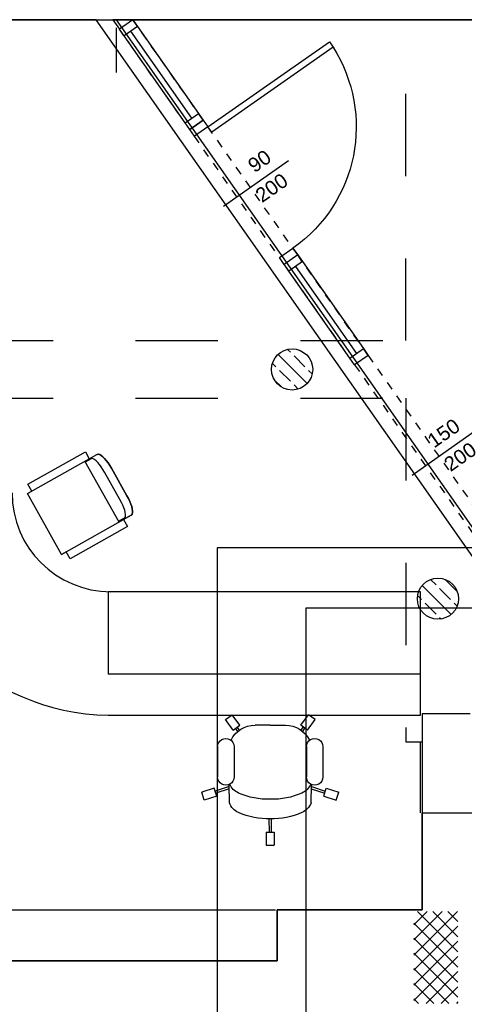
# Model space of a CAD drawing. Header units: millimetres. Extents: x 599892 to 1424040, y -105982 to -25022.
# Tile 19 of 25: x 602964 to 603234, y -27685 to -27087. Entities that reach past the tile are written whole.
import ezdxf
from ezdxf.enums import TextEntityAlignment as Align

# ---------------------------------------------------------------- set-up
doc = ezdxf.new("R2010")
doc.units = ezdxf.units.MM
doc.header["$MEASUREMENT"] = 0
doc.linetypes.add('Przerywana 1_100', pattern=[100, 50, -50])
doc.layers.add('!!Nie drukuj', color=5, linetype='Continuous', lineweight=30, plot=False)
for name, color, linetype, lineweight in [('Drzwi ArchiCAD', 7, 'Continuous', 25), ('Drzwi ArchiCAD_Nr_pióra__3', 7, 'Continuous', 25), ('Drzwi ArchiCAD_Nr_pióra__4', 7, 'Continuous', 25), ('Drzwi ArchiCAD_Nr_pióra__82', 7, 'Continuous', 25), ('Okna ArchiCADa', 7, 'Continuous', 25), ('Okna ArchiCADa_Nr_pióra__24', 7, 'Continuous', 25), ('Okna ArchiCADa_Nr_pióra__4', 7, 'Continuous', 25), ('Okna ArchiCADa_Nr_pióra__82', 7, 'Continuous', 25), ('Opisy', 7, 'Continuous', 25), ('Słupy_Nr_pióra__20', 7, 'Continuous', 25), ('Słupy_Nr_pióra__21', 7, 'Continuous', 25), ('TABELKA', 7, 'Continuous', 25), ('Wymiary', 7, 'Continuous', 25), ('Wyposażenie_Nr_pióra__43', 7, 'Continuous', 25), ('Znaczniki drzwi ArchiCADa_Nr_pióra__5', 7, 'Continuous', 25), ('Ściany_Nr_pióra__102', 7, 'Continuous', 25), ('Ściany_Nr_pióra__21', 7, 'Continuous', 25), ('Ściany_Nr_pióra__4', 7, 'Continuous', 25), ('Ściany_Nr_pióra__82', 7, 'Continuous', 25)]:
    doc.layers.add(name, color=color, linetype=linetype, lineweight=lineweight)
doc.styles.add('GENERATED_STYLE_1', font='arial.ttf')
pattern_1 = [(135, (600207.518, -59625.873), (-8.838835, -8.838835), []), (135, (600203.098, -59630.293), (-8.838835, -8.838835), [9.375, -3.125])]

# ---------------------------------------------------------------- blocks, each defined once
blk = doc.blocks.new('O szklone bezpośred 13')
at = {"layer": 'Okna ArchiCADa_Nr_pióra__24', "linetype": 'Continuous'}
for p, q in [((322.7, 0), (-322.7, 0)), ((-322.7, -50), (322.7, -50)), ((-322.7, -100), (322.7, -100))]:
    blk.add_line(p, q, dxfattribs=at)
at = {"layer": 'Okna ArchiCADa_Nr_pióra__4', "linetype": 'Continuous'}
for p, q in [((-322.7, 0), (-372.7, 0)), ((-372.7, 0), (-372.7, -100)), ((-322.7, -100), (-322.7, 0)), ((372.7, 0), (322.7, 0)), ((322.7, 0), (322.7, -100)), ((372.7, 0), (372.7, -100)), ((-372.7, -100), (-322.7, -100)), ((322.7, -100), (372.7, -100))]:
    blk.add_line(p, q, dxfattribs=at)
at = {"layer": 'Okna ArchiCADa_Nr_pióra__82', "linetype": 'Przerywana 1_100'}
for p, q in [((-372.7, 0), (372.7, 0)), ((-372.7, -100), (372.7, -100))]:
    blk.add_line(p, q, dxfattribs=at)
blk = doc.blocks.new('O szklone bezpośred 13_2')
at = {"layer": 'Okna ArchiCADa_Nr_pióra__24', "linetype": 'Continuous'}
for p, q in [((322.7, 0), (-322.7, 0)), ((-322.7, -50), (322.7, -50)), ((-322.7, -100), (322.7, -100))]:
    blk.add_line(p, q, dxfattribs=at)
at = {"layer": 'Okna ArchiCADa_Nr_pióra__4', "linetype": 'Continuous'}
for p, q in [((-322.7, 0), (-372.7, 0)), ((-372.7, 0), (-372.7, -100)), ((-322.7, -100), (-322.7, 0)), ((372.7, 0), (322.7, 0)), ((322.7, 0), (322.7, -100)), ((-372.7, -100), (-322.7, -100)), ((322.7, -100), (372.7, -100))]:
    blk.add_line(p, q, dxfattribs=at)
at = {"layer": 'Okna ArchiCADa_Nr_pióra__82', "linetype": 'Przerywana 1_100'}
for p, q in [((-372.7, 0), (372.7, 0)), ((-372.7, -100), (372.7, -100))]:
    blk.add_line(p, q, dxfattribs=at)
blk = doc.blocks.new('D1 Drzwi zew.przesuwne 13')
at = {"layer": 'Drzwi ArchiCAD_Nr_pióra__4', "linetype": 'Continuous'}
for p, q in [((1850, 45), (350, 45)), ((350, 45), (350, 5)), ((350, 5), (1850, 5)), ((1850, 5), (1850, 45))]:
    blk.add_line(p, q, dxfattribs=at)
at = {"layer": 'Drzwi ArchiCAD_Nr_pióra__82', "linetype": 'Przerywana 1_100'}
for p, q in [((-750, 0), (750, 0)), ((-750, -100), (750, -100))]:
    blk.add_line(p, q, dxfattribs=at)
blk = doc.blocks.new('Znacznik O 13_48')
at = {"layer": 'Znaczniki drzwi ArchiCADa_Nr_pióra__5', "linetype": 'Continuous'}
blk.add_line((0, -381.2), (0, 100), dxfattribs=at)
at = {"layer": 'Znaczniki drzwi ArchiCADa_Nr_pióra__5', "style": 'GENERATED_STYLE_1'}
for tag, p in [('AC_MarkerText_3', (-161.2, -97.2)), ('AC_MarkerText_2', (13.7, -97.2))]:
    blk.add_attdef(tag, text='', height=87.5, rotation=270, dxfattribs=at).set_placement(p, align=Align.BOTTOM_LEFT)
blk = doc.blocks.new('D1 Drzwi proste 13')
at = {"layer": 'Drzwi ArchiCAD_Nr_pióra__3', "linetype": 'Continuous'}
blk.add_arc((450, 0), 900, 92.54732, 180, dxfattribs=at)
at = {"layer": 'Drzwi ArchiCAD_Nr_pióra__4', "linetype": 'Continuous'}
for p, q in [((450, 900), (410, 900)), ((410, 900), (410, 0)), ((450, 0), (450, 900)), ((-450, 0), (-500, 0)), ((-500, 0), (-500, -100)), ((-450, -100), (-450, 0)), ((410, 0), (450, 0)), ((500, 0), (450, 0)), ((450, 0), (450, -100)), ((500, -100), (500, 0)), ((500, 0), (500, -100)), ((-500, -100), (-450, -100)), ((450, -100), (500, -100))]:
    blk.add_line(p, q, dxfattribs=at)
at = {"layer": 'Drzwi ArchiCAD_Nr_pióra__82', "linetype": 'Przerywana 1_100'}
for p, q in [((-500, 0), (500, 0)), ((-500, -100), (500, -100))]:
    blk.add_line(p, q, dxfattribs=at)

msp = doc.modelspace()

# ---------------------------------------------------------------- hatches: boundary and pattern name
at = {"layer": 'Słupy_Nr_pióra__20', "linetype": 'Continuous'}
h = msp.add_hatch(dxfattribs=at)
h.set_pattern_fill('Beton_zbrojony_2', color=256, scale=0.1, angle=90, style=0, pattern_type=2)
h.set_pattern_definition(pattern_1)
h.paths.add_polyline_path([(603142.31, -27299.47, 0.414214), (603129.81, -27286.97, 0.414214), (603117.31, -27299.47, 0.414214), (603129.81, -27311.97, 0.414214)])
h = msp.add_hatch(dxfattribs=at)
h.set_pattern_fill('Beton_zbrojony_2', color=256, scale=0.1, angle=90, style=0, pattern_type=2)
h.set_pattern_definition(pattern_1)
h.paths.add_polyline_path([(603230.81, -27438.77, 0.414214), (603218.31, -27426.27, 0.414214), (603205.81, -27438.77, 0.414214), (603218.31, -27451.27, 0.414214)])

# ---------------------------------------------------------------- linework, layer by layer
at = {"layer": '!!Nie drukuj', "color": 5, "linetype": 'Continuous', "lineweight": 30}
msp.add_lwpolyline([(603084.34, -28782.79), (604094.34, -28782.79), (604094.34, -27407.79), (603084.34, -27407.79)], close=True, dxfattribs=at)
at = {"layer": 'Opisy', "linetype": 'Continuous'}
for p, q in [((603010.81, -27086.97), (602634.81, -27086.97)), ((603348.17, -27568.77), (603010.81, -27086.97)), ((603023.02, -27086.97), (603360.38, -27568.77)), ((603290.72, -27086.97), (603023.02, -27086.97)), ((603208.81, -27627.77), (603208.81, -27568.77)), ((603208.81, -27568.77), (603348.17, -27568.77)), ((603120.81, -27658.77), (603120.81, -27627.77)), ((603120.81, -27627.77), (603208.81, -27627.77)), ((602635.81, -27658.77), (603120.81, -27658.77))]:
    msp.add_line(p, q, dxfattribs=at)
at = {"layer": 'Słupy_Nr_pióra__21', "linetype": 'Continuous'}
for centre in [(603129.81, -27299.47), (603218.31, -27438.77)]:
    msp.add_circle(centre, 12.5, dxfattribs=at)
at = {"layer": 'TABELKA', "linetype": 'Continuous'}
msp.add_lwpolyline([(603138.09, -28755.92), (604073.23, -28755.92), (604073.23, -27444.57), (603138.09, -27444.57)], close=True, dxfattribs=at)
at = {"layer": 'Wymiary', "linetype": 'Continuous'}
msp.add_line((603023.02, -27091.97), (603023.02, -27118.99), dxfattribs=at)
at = {"layer": 'Wyposażenie_Nr_pióra__43', "linetype": 'Continuous'}
for p, q in [((602969.11, -27374.9), (603011.3, -27351.11)), ((602969.47, -27369.17), (603004.31, -27349.52)), ((602969.47, -27369.17), (603004.31, -27349.52)), ((603004.31, -27349.52), (603006.68, -27353.72)), ((603004.31, -27349.52), (603006.68, -27353.72)), ((603006.68, -27353.72), (603011.3, -27351.11)), ((603011.3, -27351.11), (603011.34, -27351.09)), ((603011.3, -27351.11), (603011.34, -27351.09)), ((603011.34, -27351.09), (603011.44, -27351.06)), ((603011.34, -27351.09), (603011.44, -27351.06)), ((603011.44, -27351.06), (603012, -27350.94)), ((603012, -27350.94), (603011.44, -27351.06)), ((603012, -27350.94), (603012.1, -27350.93)), ((603012, -27350.94), (603012.1, -27350.93)), ((603012.1, -27350.93), (603012.19, -27350.93)), ((603012.1, -27350.93), (603012.19, -27350.93)), ((603012.19, -27350.93), (603012.29, -27350.95)), ((603012.19, -27350.93), (603012.29, -27350.95)), ((603012.29, -27350.95), (603012.99, -27351.14)), ((603012.99, -27351.14), (603012.29, -27350.95)), ((603024.73, -27392.18), (603003.92, -27355.27)), ((603007.88, -27353.71), (603004.2, -27355.78)), ((603008.41, -27353.6), (603007.88, -27353.71)), ((603009.09, -27353.78), (603008.41, -27353.6)), ((603009.9, -27354.26), (603009.09, -27353.78)), ((603010.81, -27355), (603009.9, -27354.26)), ((603011.79, -27356), (603010.81, -27355)), ((603012.82, -27357.22), (603011.79, -27356)), ((603012.99, -27351.14), (603013.08, -27351.17)), ((603012.99, -27351.14), (603013.02, -27351.15)), ((603013.02, -27351.15), (603013.03, -27351.15)), ((603013.03, -27351.15), (603013.08, -27351.17)), ((603013.08, -27351.17), (603013.91, -27351.66)), ((603013.91, -27351.66), (603013.08, -27351.17)), ((603013.91, -27351.66), (603013.98, -27351.71)), ((603013.91, -27351.66), (603013.98, -27351.71)), ((603013.98, -27351.71), (603014.91, -27352.47)), ((603014.91, -27352.47), (603013.98, -27351.71)), ((603014.91, -27352.47), (603015.91, -27353.5)), ((603015.91, -27353.5), (603014.91, -27352.47)), ((603015.91, -27353.5), (603015.96, -27353.54)), ((603015.91, -27353.5), (603015.96, -27353.54)), ((603015.96, -27353.54), (603017, -27354.78)), ((603017, -27354.78), (603015.96, -27353.54)), ((603017, -27354.78), (603018.06, -27356.2)), ((603018.06, -27356.2), (603017, -27354.78)), ((603018.06, -27356.2), (603019.09, -27357.76)), ((603019.09, -27357.76), (603018.06, -27356.2)), ((603013.86, -27358.62), (603012.82, -27357.22)), ((603014.88, -27360.17), (603013.86, -27358.62)), ((603015.87, -27361.83), (603014.88, -27360.17)), ((603025.31, -27378.56), (603015.87, -27361.83)), ((603019.09, -27357.76), (603020.09, -27359.44)), ((603020.09, -27359.44), (603019.09, -27357.76)), ((603020.09, -27359.44), (603029.53, -27376.18)), ((603029.53, -27376.18), (603020.09, -27359.44)), ((602969.11, -27374.9), (602971.84, -27373.36)), ((602989.92, -27411.81), (602969.11, -27374.9)), ((602989.92, -27411.81), (602969.11, -27374.9)), ((602971.84, -27373.36), (602969.47, -27369.17)), ((602971.84, -27373.36), (602969.47, -27369.17)), ((603026.22, -27380.26), (603025.31, -27378.56)), ((603027.01, -27381.94), (603026.22, -27380.26)), ((603029.53, -27376.18), (603030.45, -27377.91)), ((603030.45, -27377.91), (603029.53, -27376.18)), ((603030.45, -27377.91), (603031.25, -27379.61)), ((603031.25, -27379.61), (603030.45, -27377.91)), ((603031.25, -27379.61), (603031.92, -27381.24)), ((603031.92, -27381.24), (603031.25, -27379.61)), ((603027.67, -27383.56), (603027.01, -27381.94)), ((603028.18, -27385.07), (603027.67, -27383.56)), ((603028.52, -27386.43), (603028.18, -27385.07)), ((603028.69, -27387.59), (603028.52, -27386.43)), ((603031.92, -27381.24), (603032.44, -27382.78)), ((603032.44, -27382.78), (603031.92, -27381.24)), ((603032.44, -27382.78), (603032.46, -27382.84)), ((603032.46, -27382.84), (603032.44, -27382.78)), ((603032.46, -27382.84), (603032.81, -27384.23)), ((603032.81, -27384.23), (603032.46, -27382.84)), ((603032.96, -27386.55), (603032.76, -27387.26)), ((603032.76, -27387.26), (603032.96, -27386.55)), ((603032.81, -27384.23), (603032.99, -27385.42)), ((603032.99, -27385.42), (603032.81, -27384.23)), ((603032.98, -27386.46), (603032.96, -27386.55)), ((603032.96, -27386.55), (603032.97, -27386.53)), ((603032.97, -27386.52), (603032.98, -27386.46)), ((603032.97, -27386.53), (603032.97, -27386.52)), ((603032.99, -27385.5), (603032.98, -27386.46)), ((603032.98, -27386.46), (603032.99, -27385.5)), ((603032.99, -27385.42), (603032.99, -27385.5)), ((603032.99, -27385.5), (603032.99, -27385.42)), ((602989.92, -27411.81), (603032.11, -27388.02)), ((603024.44, -27391.68), (603028.12, -27389.61)), ((603032.11, -27388.02), (603027.49, -27390.63)), ((603027.49, -27390.63), (603029.85, -27394.82)), ((603027.49, -27390.63), (603029.85, -27394.82)), ((603028.12, -27389.61), (603028.49, -27389.2)), ((603028.49, -27389.2), (603028.68, -27388.53)), ((603028.68, -27388.53), (603028.69, -27387.59)), ((603032.15, -27387.99), (603032.11, -27388.02)), ((603032.11, -27388.02), (603032.15, -27387.99)), ((603032.23, -27387.93), (603032.15, -27387.99)), ((603032.15, -27387.99), (603032.23, -27387.93)), ((603032.62, -27387.51), (603032.23, -27387.93)), ((603032.23, -27387.93), (603032.62, -27387.51)), ((603032.68, -27387.43), (603032.62, -27387.51)), ((603032.62, -27387.51), (603032.68, -27387.43)), ((603032.73, -27387.35), (603032.68, -27387.43)), ((603032.68, -27387.43), (603032.73, -27387.35)), ((603032.76, -27387.26), (603032.73, -27387.35)), ((603032.73, -27387.35), (603032.76, -27387.26)), ((603029.85, -27394.82), (602995.01, -27414.47)), ((603029.85, -27394.82), (602995.01, -27414.47)), ((602992.65, -27410.27), (602989.92, -27411.81)), ((602995.01, -27414.47), (602992.65, -27410.27)), ((602995.01, -27414.47), (602992.65, -27410.27)), ((603207.81, -27434.52), (603018.05, -27434.52)), ((603018.05, -27434.52), (603018.05, -27484.52)), ((603207.81, -27484.52), (603207.81, -27434.52)), ((603207.81, -27484.52), (603018.05, -27484.52)), ((603207.81, -27509.52), (603207.81, -27484.52)), ((603018.05, -27509.51), (603018.05, -27509.52)), ((603018.05, -27509.52), (603207.81, -27509.52)), ((603089.28, -27512.17), (603093.32, -27509.23)), ((603093.98, -27518.64), (603089.28, -27512.17)), ((603098.02, -27515.7), (603093.32, -27509.23)), ((603135.02, -27515.7), (603139.72, -27509.23)), ((603139.07, -27518.64), (603143.77, -27512.17)), ((603143.77, -27512.17), (603139.72, -27509.23)), ((603093.98, -27518.64), (603098.02, -27515.7)), ((603096.84, -27519.39), (603095.52, -27517.52)), ((603097.83, -27518.62), (603096.49, -27516.82)), ((603116.52, -27515.56), (603107.28, -27515.56)), ((603116.52, -27515.56), (603125.77, -27515.56)), ((603139.07, -27518.64), (603135.02, -27515.7)), ((603135.22, -27518.62), (603136.56, -27516.82)), ((603136.21, -27519.39), (603137.53, -27517.52)), ((603084.58, -27528.66), (603084.58, -27547.04)), ((603094.57, -27528.66), (603094.57, -27547.04)), ((603138.47, -27528.66), (603138.47, -27547.04)), ((603148.47, -27528.66), (603148.47, -27547.04)), ((603082.53, -27553.98), (603074.91, -27556.41)), ((603084.05, -27558.75), (603082.53, -27553.98)), ((603091.57, -27552.87), (603083.09, -27555.75)), ((603091.6, -27554.37), (603083.46, -27556.9)), ((603091.75, -27562.82), (603091.55, -27551.63)), ((603141.3, -27562.82), (603141.49, -27551.63)), ((603141.45, -27554.37), (603149.59, -27556.9)), ((603141.47, -27552.87), (603149.95, -27555.75)), ((603149, -27558.75), (603150.51, -27553.98)), ((603150.51, -27553.98), (603158.13, -27556.41)), ((603076.43, -27561.18), (603074.91, -27556.41)), ((603084.05, -27558.75), (603076.43, -27561.18)), ((603149, -27558.75), (603156.62, -27561.18)), ((603156.62, -27561.18), (603158.13, -27556.41)), ((603115.77, -27572.45), (603115.88, -27580.53)), ((603117.18, -27572.45), (603117.08, -27580.53)), ((603113.98, -27580.53), (603118.98, -27580.53)), ((603113.98, -27580.53), (603113.98, -27588.53)), ((603118.98, -27580.53), (603118.98, -27588.53)), ((603113.98, -27588.53), (603118.98, -27588.53)), ((602634.81, -27627.77), (603119.81, -27627.77))]:
    msp.add_line(p, q, dxfattribs=at)
for radius, end in [(135, 269.25576), (60, 270)]:
    msp.add_arc((603019.81, -27374.52), radius, 180, end, dxfattribs=at)
at = {"layer": 'Wyposażenie_Nr_pióra__43', "linetype": 'Continuous', "extrusion": (0, 0, -1)}
for centre, major_axis, start_param, end_param in [((603107.28, -27531.73), (0, -16.16), 2.016554, 3.141593), ((603125.77, -27531.73), (0, -16.16), 3.141593, 4.266631), ((603089.58, -27528.66), (0, -5), 1.570796, 4.712389), ((603143.47, -27528.66), (0, -5), 1.570796, 4.712389), ((603089.58, -27547.04), (0, -5), 4.712389, 7.853982), ((603143.47, -27547.04), (0, -5), 4.712389, 7.853982), ((603101.39, -27547.42), (0, -10.29), 0.413079, 1.168145), ((603131.65, -27547.42), (0, -10.29), 5.115041, 5.870106), ((603115.08, -27516.63), (0, -43.99), 6.249243, 6.700413), ((603117.97, -27516.63), (0, -43.99), 5.865957, 6.317127), ((603101.39, -27559.26), (0, -10.29), 0.413079, 1.217595), ((603131.65, -27559.26), (0, -10.29), 5.06559, 5.870106), ((603115.08, -27528.47), (0, -43.99), 6.249243, 6.700413), ((603117.97, -27528.47), (0, -43.99), 5.865957, 6.317127)]:
    msp.add_ellipse(centre, major_axis=major_axis, ratio=0.999212, start_param=start_param, end_param=end_param, dxfattribs=at)
at = {"layer": 'Ściany_Nr_pióra__102', "linetype": 'Continuous'}
for p, q in [((603230.1, -27628.88), (603203.7, -27655.29)), ((603220.91, -27628.88), (603203.7, -27646.09)), ((603211.72, -27628.88), (603203.7, -27636.9)), ((603230.44, -27653.38), (603205.94, -27628.88)), ((603230.44, -27644.18), (603215.14, -27628.88)), ((603230.44, -27634.99), (603224.33, -27628.88)), ((603230.44, -27662.57), (603203.7, -27635.83)), ((603230.44, -27637.74), (603203.7, -27664.48)), ((603230.44, -27671.76), (603203.7, -27645.02)), ((603230.44, -27646.93), (603203.7, -27673.67)), ((603230.44, -27680.95), (603203.7, -27654.21)), ((603230.44, -27656.12), (603203.7, -27682.86)), ((603224.93, -27684.64), (603203.7, -27663.4)), ((603230.44, -27665.31), (603211.11, -27684.64)), ((603215.74, -27684.64), (603203.7, -27672.6)), ((603230.44, -27674.5), (603220.31, -27684.64)), ((603206.55, -27684.64), (603203.7, -27681.79)), ((603230.44, -27683.7), (603229.5, -27684.64))]:
    msp.add_line(p, q, dxfattribs=at)
at = {"layer": 'Ściany_Nr_pióra__21', "linetype": 'Continuous', "flags": 128}
for points in [[(602634.81, -27086.97), (603343.81, -27086.97)], [(603237.81, -27508.77), (603208.81, -27508.77)], [(603208.81, -27508.77), (603208.81, -27627.77)], [(603208.81, -27627.77), (603120.81, -27627.77)], [(603120.81, -27627.77), (603120.81, -27658.77)], [(603120.81, -27658.77), (602634.81, -27658.77)]]:
    msp.add_lwpolyline(points, dxfattribs=at)
at = {"layer": 'Ściany_Nr_pióra__4', "linetype": 'Continuous'}
msp.add_line((603033.14, -27086.97), (603024.95, -27092.71), dxfattribs=at)
at = {"layer": 'Ściany_Nr_pióra__4', "linetype": 'Continuous', "flags": 128}
for points in [[(603033.14, -27086.97), (603020.93, -27086.97)], [(603020.93, -27086.97), (603024.95, -27092.71)]]:
    msp.add_lwpolyline(points, dxfattribs=at)
at = {"layer": 'Ściany_Nr_pióra__82', "linetype": 'Przerywana 1_100'}
for p, q in [((603198.81, -27281.97), (603198.81, -27086.97)), ((602634.81, -27281.97), (603207.81, -27281.97)), ((602634.81, -27316.97), (603207.81, -27316.97)), ((603198.81, -27316.97), (603198.81, -27525.77)), ((603198.81, -27525.77), (603208.81, -27525.77)), ((603207.81, -27568.77), (603207.81, -27525.77))]:
    msp.add_line(p, q, dxfattribs=at)

# ---------------------------------------------------------------- block references
at = {"layer": 'Drzwi ArchiCAD', "linetype": 'Continuous', "yscale": 0.1, "zscale": 100, "rotation": 304.9999999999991}
for name, p, xscale in [('D1 Drzwi proste 13', (603104.52, -27188.92), -0.1), ('D1 Drzwi zew.przesuwne 13', (603218.97, -27352.36), 0.1)]:
    msp.add_blockref(name, p, dxfattribs=dict(at, xscale=xscale))
at = {"layer": 'Okna ArchiCADa', "linetype": 'Continuous', "xscale": -0.1, "yscale": 0.1, "zscale": 100, "rotation": 304.9999999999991}
for name, p in [('O szklone bezpośred 13', (603054.51, -27117.5)), ('O szklone bezpośred 13_2', (603154.57, -27260.4))]:
    msp.add_blockref(name, p, dxfattribs=at)
at = {"layer": 'Znaczniki drzwi ArchiCADa_Nr_pióra__5'}
ref = msp.add_blockref('Znacznik O 13_48', (603096.33, -27194.65), dxfattribs=dict(at, xscale=0.1, yscale=0.1, zscale=0.1, rotation=124.9999999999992))
ref.add_attrib('AC_MarkerText_2', '90', dxfattribs={"color": 7, "height": 8.75, "rotation": 35, "style": 'GENERATED_STYLE_1'}).set_placement((603108.43, -27182.5), align=Align.BOTTOM_LEFT)
ref.add_attrib('AC_MarkerText_3', '200', dxfattribs={"color": 7, "height": 8.75, "rotation": 35, "style": 'GENERATED_STYLE_1'}).set_placement((603113.03, -27200.64), align=Align.BOTTOM_LEFT)
ref = msp.add_blockref('Znacznik O 13_48', (603210.78, -27358.1), dxfattribs=dict(at, xscale=0.1, yscale=0.1, zscale=0.1, rotation=124.9999999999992))
ref.add_attrib('AC_MarkerText_2', '150', dxfattribs={"color": 7, "height": 8.75, "rotation": 35, "style": 'GENERATED_STYLE_1'}).set_placement((603217.44, -27349.76), align=Align.BOTTOM_LEFT)
ref.add_attrib('AC_MarkerText_3', '200', dxfattribs={"color": 7, "height": 8.75, "rotation": 35, "style": 'GENERATED_STYLE_1'}).set_placement((603227.47, -27364.09), align=Align.BOTTOM_LEFT)

doc.saveas('drawing.dxf')
